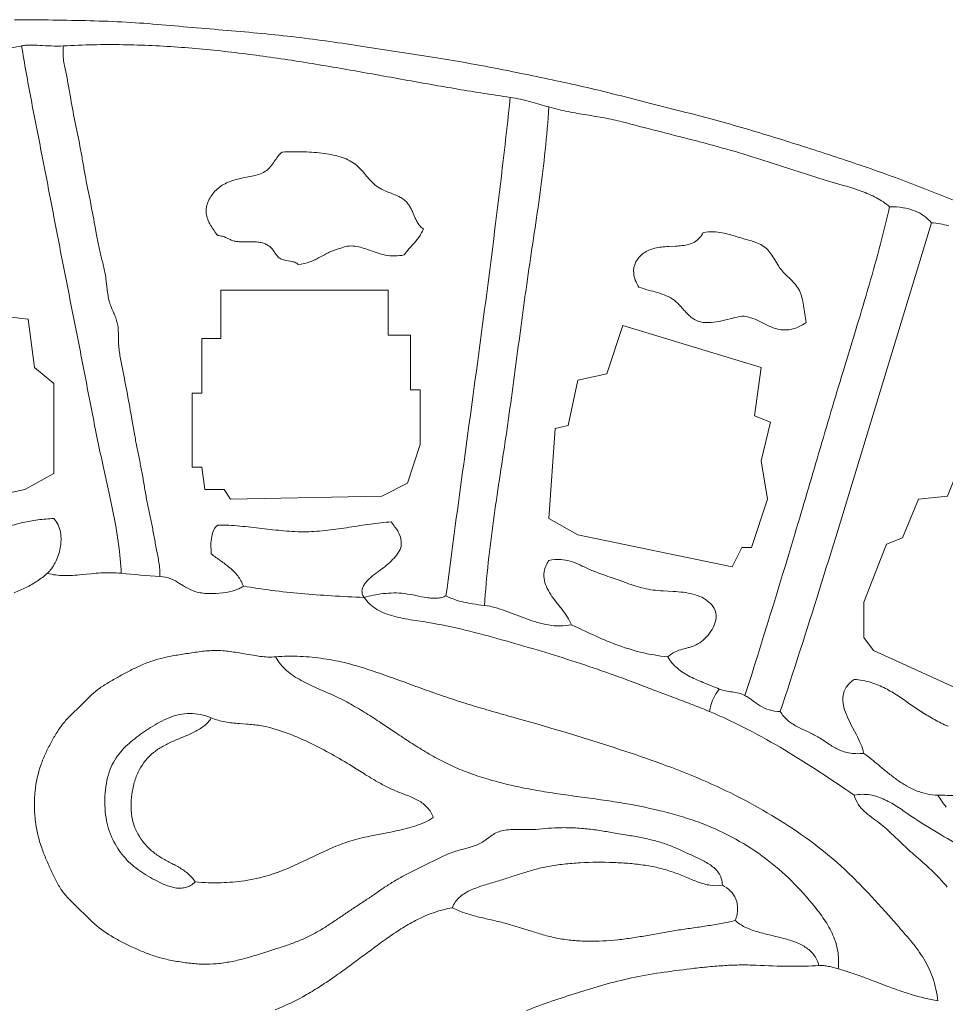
# Model space of a CAD drawing. Header units: millimetres. Extents: x 3808 to 296674, y 522 to 278159.
# Tile 4 of 13: x 45807 to 112461, y 207282 to 278159. Entities that reach past the tile are written whole.
import ezdxf

# ---------------------------------------------------------------- set-up
doc = ezdxf.new("R2010")
doc.units = ezdxf.units.MM
doc.layers.add('03_SMOOTH_PATHS_WATER_BRIDGES', color=7, linetype='CONTINUOUS', lineweight=18)

msp = doc.modelspace()

# ---------------------------------------------------------------- linework, layer by layer
at = {"layer": '03_SMOOTH_PATHS_WATER_BRIDGES'}
for points in [[(45428, 278158, -0.003461), (48193, 278131, -0.002686), (50877, 278081, -0.00766), (53478, 277980, -0.007093), (56027, 277795, -0.000611), (58550, 277572, 0.00065), (61068, 277360, -0.003476), (63567, 277135, -0.010856), (68446, 276546, -0.003467), (70819, 276188), (73177, 275816), (75544, 275452, -0.004562), (77893, 275068, -0.005438), (80194, 274639, -0.002243), (82465, 274178, -0.00202), (84724, 273706, -0.004964), (86956, 273206, -0.00443), (89147, 272666), (91322, 272109), (93502, 271558, -0.003546), (95670, 270994, -0.008789), (99906, 269767, -0.004549), (104050, 268448, -0.002515), (106101, 267768, -0.005059), (108126, 267062, -0.004929), (110116, 266319, -0.001929), (112082, 265554, -0.002241), (114039, 264780, -0.006002)], [(112711, 263327, 0.041663), (111458, 263542, 0.066926), (110919, 264044, 0.062194), (110239, 264406, 0.051661), (109416, 264625, 0.04035), (108449, 264699, 0.031255), (107999, 265041, 0.025321), (107501, 265337, 0.034105), (106397, 265819, 0.015831), (105199, 266208), (103969, 266563, -0.008448), (101561, 267324), (100371, 267718, 0.003167), (99173, 268106, 0.007718), (96727, 268834, 0.004921), (94229, 269509, 0.001535), (91705, 270155, -0.002579), (89187, 270805, 0.019073), (87923, 271083, 0.004815), (86630, 271303, -0.008773), (85297, 271542, -0.020294), (83912, 271875, -0.002707), (83280, 272062, 0.005896), (82615, 272254, 0.032091), (81134, 272569, -0.006725), (77350, 273161, -0.002679), (73506, 273835, 0.001143), (69598, 274533, 0.00479), (65622, 275194, 0.008297), (61574, 275759, 0.011668), (57450, 276167, 0.014859), (53246, 276358, 0.017774), (48958, 276273, -0.021735), (48074, 276266, -0.005777), (47254, 276305, 0.015039), (46534, 276328, 0.020049), (46222, 276314, 0.033372), (45949, 276273, -0.040464), (44426, 276062, -0.012741)], [(44426, 276062, 0.040464), (45949, 276273, 0.007742), (46626, 272435, 0.001383), (47364, 268658, -0.000986), (48096, 264878, 0.00082), (48826, 261097, 0.000778), (49571, 257326, -0.001126), (50314, 253552, 0.000479), (51044, 249771, 0.00567), (51815, 246030), (52226, 244184, -0.007394), (52615, 242315, -0.014208), (52931, 240373, -0.01934), (53125, 238310, 0.022914), (52382, 238349, 0.016048), (51658, 238330, 0.008596), (50955, 238277), (50274, 238212, -0.008294), (49617, 238160, -0.018365), (48985, 238144, -0.029707), (48379, 238186, -0.041302), (47801, 238310, 0.051946), (48096, 238641, 0.039215), (48362, 239072, 0.070849), (48726, 240129, 0.041918), (48788, 240699, 0.051745), (48744, 241260, 0.064839), (48576, 241785, 0.07649), (48264, 242245, 0.028216), (47103, 242154, 0.023093), (46042, 241959, 0.014614), (45048, 241696, 0.004033)], [(112711, 263327, 0.041663), (111458, 263542, 0.000965), (108773, 254711, -0.000529), (106094, 245873, -0.002034), (103377, 237074, -0.003578), (100579, 228356, 0.093687), (101090, 227737, 0.031834), (101415, 227496, 0.021231), (101770, 227287, 0.011487), (102145, 227098), (102528, 226918, -0.006373), (102909, 226736, -0.01568), (103276, 226540, -0.014762), (103623, 226323), (103959, 226096, 0.010222), (104300, 225874, 0.022036), (104661, 225671, 0.070055), (105501, 225382, 0.038307), (106010, 225326, 0.035073), (106597, 225347, 0.045072), (106371, 226019, 0.018135), (106037, 226719), (105667, 227431, -0.021043), (105337, 228141, -0.047327), (105121, 228834, -0.037143), (105079, 229171, -0.047033), (105094, 229497, -0.113311), (105330, 230114, -0.052551), (105569, 230401, -0.044165), (105903, 230671, -0.052647), (107118, 230441, -0.045035), (108147, 230022, -0.027585), (109058, 229484, -0.005723), (109917, 228894, 0.009383), (110784, 228316, 0.016525), (111689, 227777, 0.022749), (112656, 227300, 0.027349)], [(45401, 236905, 0.024905), (46268, 237285, 0.030443), (47071, 237749, 0.035309), (47801, 238310, 0.051946), (48096, 238641, 0.039215), (48362, 239072, 0.070849), (48726, 240129, 0.041918), (48788, 240699, 0.051745), (48744, 241260, 0.064839), (48576, 241785, 0.07649), (48264, 242245, 0.028216), (47103, 242154, 0.023093), (46042, 241959, 0.014614), (45048, 241696, 0.004033)], [(112601, 215726, 0.006062), (112155, 216230, 0.011865), (111691, 216717, 0.011676), (111203, 217180, 0.005539), (110699, 217627), (110189, 218069, -0.006651), (109687, 218518, -0.005935), (109200, 218981), (108716, 219447, 0.009287), (108223, 219903, 0.016762), (107704, 220334, 0.00431), (107158, 220739, -0.027839), (106634, 221167, -0.060304), (106195, 221680, -0.081355), (105903, 222338, 0.005212), (103430, 223994, 0.010143), (100883, 225589, 0.015063), (98242, 227063, 0.019941), (95486, 228356, 0.006609), (94292, 228838, 0.00335), (93102, 229290), (91917, 229732, -0.003503), (90733, 230183, 0.014246), (85883, 231914, 0.00585), (83381, 232695, 0.004102), (80830, 233437, 0.008004), (78225, 234136, 0.016959), (75528, 234717, 0.006112), (74830, 234830), (74124, 234938, -0.009375), (73426, 235060, -0.01798), (72751, 235216, -0.028028), (72116, 235426, -0.039536), (71536, 235709, -0.050936), (71026, 236085, -0.0584), (70602, 236574, -0.005189), (68265, 236689, -0.007347), (66070, 236852, -0.009356), (63970, 237078, -0.010894), (61921, 237384, -0.055239), (61662, 237228, -0.033143), (61315, 237093, -0.042782), (60446, 236902, -0.038746), (59483, 236844, -0.024447), (59020, 236876, -0.032604), (58598, 236952, -0.064042), (57909, 237230, -0.014176), (57612, 237405), (57325, 237585, 0.016558), (57028, 237757, 0.029512), (56703, 237906, 0.077199), (55903, 238079, -0.008447), (53125, 238310, 0.022914), (52382, 238349, 0.016048), (51658, 238330, 0.008596), (50955, 238277), (50274, 238212, -0.008294), (49617, 238160, -0.018365), (48985, 238144, -0.029707), (48379, 238186, -0.041302), (47801, 238310, -0.035309), (47071, 237749, -0.030443), (46268, 237285, -0.024905), (45401, 236905, -0.019428)], [(64211, 206886, 0.034142), (66472, 207985, 0.013271), (67495, 208608, 0.009507), (68482, 209272, 0.005532), (69458, 209972, 0.001864), (70430, 210691, -0.001722), (71405, 211413, -0.005335), (72387, 212119, -0.013184), (73389, 212788, -0.024323), (74454, 213388, -0.070078), (76968, 214236, -0.11905), (77457, 214971, -0.044599), (77808, 215244, -0.032515), (78210, 215467, -0.021892), (78652, 215653, -0.01302), (79119, 215813, -0.003431), (80079, 216099, 0.006862), (81008, 216395, -0.002695), (81923, 216696, -0.011871), (82865, 216975, -0.018919), (83877, 217207, -0.018348), (84987, 217372, -0.014301), (86168, 217470, -0.022742), (88582, 217489, -0.012511), (89740, 217419, -0.016413), (90843, 217288, -0.020812), (91889, 217085, -0.025569), (92872, 216796, -0.014726), (93794, 216432), (94238, 216248, 0.01081), (94675, 216081, 0.019281), (95107, 215945, 0.028407), (95539, 215853, 0.08209), (96412, 215856, 0.065498), (96322, 216348, 0.068529), (96132, 216740, 0.0566), (95863, 217053, 0.036937), (95540, 217312, 0.037345), (94804, 217736, 0.008125), (94010, 218102, 0.002794), (93208, 218466, 0.018615), (92378, 218799, 0.021645), (91488, 219069, 0.014307), (90540, 219283, 0.007199), (89552, 219463), (88555, 219628, 0.003225), (87568, 219792, 0.014802), (86531, 219925, 0.016868), (85409, 219992, 0.018769), (84337, 219983, 0.010907), (83425, 219910, -0.021114), (82506, 219857, -0.006741), (81981, 219862, 0.007773), (81432, 219866, 0.023482), (80897, 219837, 0.04671), (80414, 219744, 0.055066), (80006, 219566, 0.02886), (79651, 219333), (79312, 219082, -0.033462), (78952, 218855, -0.036814), (78544, 218680, -0.018308), (78101, 218545), (77644, 218426, 0.012194), (77193, 218299, 0.031388), (76356, 217973, 0.008861), (75571, 217591, 0.001666), (74020, 216820, 0.00805), (73257, 216419, 0.014399), (72523, 215990, 0.011361), (71825, 215526, -0.001938), (71138, 215050, -0.00501), (70439, 214587, 0.002068), (69736, 214127, 0.002969), (69042, 213659, -0.002377), (68349, 213190, -0.009232), (67641, 212734, -0.017313), (66901, 212311, -0.018946), (66114, 211938, -0.014752), (65280, 211610, -0.008849), (64408, 211314), (63524, 211035, -0.003265), (62646, 210762, -0.012517), (61733, 210509, -0.018738), (60749, 210304, -0.026263), (59737, 210184, -0.028561), (58743, 210182, -0.019949), (57751, 210277, -0.016187), (56747, 210443, -0.0212), (55787, 210675, -0.022623), (54922, 210970, -0.013177), (54117, 211313, -0.010123), (53328, 211688, -0.016444), (52569, 212098, -0.045625), (51213, 213063, -0.016158), (50612, 213625), (50027, 214204, -0.005283), (49438, 214778, -0.035628), (48898, 215400, -0.037109), (48455, 216119, -0.014008), (48076, 216903, -0.007885), (47719, 217709, -0.016126), (47395, 218547, -0.052977), (46947, 220430, -0.02707), (46870, 221524, -0.028851), (46913, 222625, -0.0609), (47345, 224538, -0.022825), (47681, 225362, -0.015991), (48069, 226132, -0.017787), (48496, 226867, -0.030507), (48984, 227545, -0.025343), (49543, 228149), (50131, 228721, -0.000921), (50713, 229302, -0.026168), (51326, 229852, -0.028603), (52013, 230328, -0.010171), (52747, 230757, -0.005847), (53493, 231171, -0.014289), (54267, 231560, -0.045649), (55976, 232180, -0.019041), (56927, 232382, -0.005583), (57931, 232545, -0.01051), (58970, 232692, -0.03235), (60029, 232750, -0.030514), (61092, 232658, -0.006424), (62125, 232491), (62624, 232403, 0.011436), (63128, 232324, 0.053841), (64236, 232292, -0.030798), (66002, 232328, -0.027392), (67714, 232162, -0.023397), (69366, 231831, -0.019191), (70957, 231368, -0.00543), (72484, 230841, -0.00186), (73967, 230305, 0.001969), (75439, 229773, 0.005703), (76932, 229260, 0.006073), (78467, 228776, 0.00356), (80037, 228313, 0.001223), (81623, 227863), (83208, 227413, -0.010443), (89390, 225506, -0.008591), (92392, 224455, -0.014309), (95286, 223293, -0.018057), (98020, 221977, -0.019046), (100588, 220497, -0.021272), (102989, 218846, -0.024985), (105199, 217003, -0.011641), (106227, 216005, -0.008078), (107214, 214968, -0.0045), (108175, 213906), (109126, 212832, -0.002557), (109599, 212293, -0.008487), (110062, 211742, -0.014281), (110501, 211168, -0.019705), (110905, 210558, -0.052388), (111557, 209184, -0.058994), (111921, 207523, -0.030463), (109996, 207994, -0.009857), (109088, 208292, -0.005757), (108205, 208614), (107338, 208943, 0.00312), (106478, 209267, 0.007717), (105617, 209570, 0.012263), (104745, 209838), (104404, 209932, 0.015079), (104057, 210012, 0.026526), (103708, 210064, 0.03843), (103356, 210069, -0.010787), (102353, 210028, -0.007431), (101243, 210023, -0.009543), (98843, 210095, 0.015914), (97628, 210112, 0.012238), (96435, 210063, 0.008424), (95267, 209965, 0.004459), (94127, 209840, 0.008237), (91937, 209553, 0.015629), (89858, 209178, 0.01568), (87875, 208681, 0.007452), (85964, 208105, 0.006413), (84102, 207498, 0.013221), (82292, 206829, -0.088012)], [(113250, 222307, -0.001083), (111921, 222338, -0.048354), (111116, 222431, -0.04278), (110371, 222660, -0.033968), (109676, 222998, -0.024216), (109021, 223417, -0.014762), (108396, 223889, -0.005783), (107790, 224387, 0.003136), (107194, 224882, 0.012656), (106597, 225347, 0.045072), (106371, 226019, 0.018135), (106037, 226719), (105667, 227431, -0.021043), (105337, 228141, -0.047327), (105121, 228834, -0.037143), (105079, 229171, -0.047033), (105094, 229497, -0.113311), (105330, 230114, -0.052551), (105569, 230401, -0.044165), (105903, 230671, -0.052647), (107118, 230441, -0.045035), (108147, 230022, -0.027585), (109058, 229484, -0.005723), (109917, 228894, 0.009383), (110784, 228316, 0.016525), (111689, 227777, 0.022749), (112656, 227300, 0.027349)], [(112532, 221482, -0.043176), (111921, 222338, -0.048354), (111116, 222431, -0.04278), (110371, 222660, -0.033968), (109676, 222998, -0.024216), (109021, 223417, -0.014762), (108396, 223889, -0.005783), (107790, 224387, 0.003136), (107194, 224882, 0.012656), (106597, 225347, -0.035073), (106010, 225326, -0.038307), (105501, 225382, -0.070055), (104661, 225671, -0.022036), (104300, 225874, -0.010222), (103959, 226096), (103623, 226323, 0.014762), (103276, 226540, 0.01568), (102909, 226736, 0.006373), (102528, 226918), (102145, 227098, -0.011487), (101770, 227287, -0.021231), (101415, 227496, -0.031834), (101090, 227737, -0.093687), (100579, 228356, -0.07784), (99768, 228479, -0.060521), (99130, 228777, -0.015279), (98849, 228962), (98579, 229155, 0.008585), (98311, 229343, 0.020874), (98032, 229514, 0.065871), (97590, 229681, 0.02521), (97117, 229767, -0.013018), (96638, 229842, -0.052564), (96181, 229977, 0.054332), (95743, 229257, 0.075941), (95486, 228356, -0.019941), (98242, 227063, -0.015063), (100883, 225589, -0.010143), (103430, 223994, -0.005212), (105903, 222338, -0.091009), (107060, 222352, -0.038055), (107595, 222218, -0.029995), (108106, 222012, -0.021496), (108600, 221751, -0.013384), (109081, 221453, -0.005772), (109554, 221134), (110023, 220811, 0.015947), (111914, 219623, 0.003834), (113822, 218529, -0.01292)], [(112601, 215726, 0.006062), (112155, 216230, 0.011865), (111691, 216717, 0.011676), (111203, 217180, 0.005539), (110699, 217627), (110189, 218069, -0.006651), (109687, 218518, -0.005935), (109200, 218981), (108716, 219447, 0.009287), (108223, 219903, 0.016762), (107704, 220334, 0.00431), (107158, 220739, -0.027839), (106634, 221167, -0.060304), (106195, 221680, -0.081355), (105903, 222338, -0.091009), (107060, 222352, -0.038055), (107595, 222218, -0.029995), (108106, 222012, -0.021496), (108600, 221751, -0.013384), (109081, 221453, -0.005772), (109554, 221134), (110023, 220811, 0.015947), (111914, 219623, 0.003834), (113822, 218529, -0.01292)], [(113250, 222307, -0.001083), (111921, 222338, 0.043176), (112532, 221482, 0.04014)], [(64211, 206886, 0.034142), (66472, 207985, 0.013271), (67495, 208608, 0.009507), (68482, 209272, 0.005532), (69458, 209972, 0.001864), (70430, 210691, -0.001722), (71405, 211413, -0.005335), (72387, 212119, -0.013184), (73389, 212788, -0.024323), (74454, 213388, -0.070078), (76968, 214236, 0.039337), (77840, 213864, 0.021423), (78782, 213590, 0.005687), (79760, 213362, -0.009062), (80742, 213126, -0.011337), (81702, 212844), (82653, 212540, 0.010268), (83614, 212254, 0.020447), (84606, 212024, 0.02284), (85643, 211882, 0.019119), (86713, 211825, 0.030216), (88889, 211929, 0.010809), (89964, 212068, 0.005891), (91027, 212242), (92086, 212430, -0.004189), (93145, 212611, -0.003905), (94207, 212770, 0.001707), (95265, 212925, 0.007449), (96312, 213097, 0.013466), (97338, 213310, 0.040308), (97663, 213056, 0.031792), (98031, 212845, 0.040125), (98865, 212523, 0.015641), (99780, 212280, -0.004485), (100712, 212054, -0.025912), (101598, 211783, -0.022998), (102004, 211611, -0.031026), (102376, 211404, -0.087142), (102983, 210853, -0.10177), (103356, 210069, -0.010787), (102353, 210028, -0.007431), (101243, 210023, -0.009543), (98843, 210095, 0.015914), (97628, 210112, 0.012238), (96435, 210063, 0.008424), (95267, 209965, 0.004459), (94127, 209840, 0.008237), (91937, 209553, 0.015629), (89858, 209178, 0.01568), (87875, 208681, 0.007452), (85964, 208105, 0.006413), (84102, 207498, 0.013221), (82292, 206829, 0.093457)]]:
    msp.add_lwpolyline(points, format="xyb", dxfattribs=at)
for points in [[(45949, 276273, -0.033372), (46222, 276314, -0.020049), (46534, 276328, -0.015039), (47254, 276305, 0.005777), (48074, 276266, 0.021735), (48958, 276273, 0.064093), (48971, 275199, 0.01736), (49053, 274737), (49149, 274291, -0.009455), (49321, 273379), (49479, 272453, 0.006944), (49831, 270630, -0.004382), (50192, 268821, -0.002965), (50357, 267900, 0.001951), (50519, 266976, 0.004509), (50873, 265158, -0.005161), (51224, 263339), (51387, 262416, 0.012295), (51571, 261513, 0.004952), (51790, 260647, -0.022652), (51982, 259754, -0.010661), (52046, 259277), (52102, 258790, 0.012053), (52169, 258312, 0.025592), (52267, 257861, 0.026314), (52407, 257448, 0.008773), (52569, 257065, -0.01145), (52722, 256697, -0.033559), (52838, 256327, -0.035636), (52897, 255944, -0.017281), (52916, 255543), (52921, 255123, 0.014174), (52939, 254681, 0.026658), (53067, 253742, 0.004976), (53258, 252789, -0.004971), (53600, 250986, -0.001696), (53936, 249136), (54097, 248213, 0.004407), (54265, 247301, 0.002686), (54448, 246397, -0.005312), (54627, 245488, -0.004198), (54786, 244562, 0.00555), (54947, 243639, 0.005956), (55132, 242736, -0.003741), (55320, 241837, -0.004281), (55490, 240923, 0.003961), (55660, 240009), (55750, 239556, -0.010454), (55831, 239094, -0.042494), (55903, 238079, -0.008447), (53125, 238310, 0.01934), (52931, 240373, 0.014208), (52615, 242315, 0.007394), (52226, 244184), (51815, 246030, -0.00567), (51044, 249771, -0.000479), (50314, 253552, 0.001126), (49571, 257326, -0.000778), (48826, 261097, -0.00082), (48096, 264878, 0.000986), (47364, 268658, -0.001383), (46626, 272435, -0.007742)], [(48958, 276273, 0.064093), (48971, 275199, 0.01736), (49053, 274737), (49149, 274291, -0.009455), (49321, 273379), (49479, 272453, 0.006944), (49831, 270630, -0.004382), (50192, 268821, -0.002965), (50357, 267900, 0.001951), (50519, 266976, 0.004509), (50873, 265158, -0.005161), (51224, 263339), (51387, 262416, 0.012295), (51571, 261513, 0.004952), (51790, 260647, -0.022652), (51982, 259754, -0.010661), (52046, 259277), (52102, 258790, 0.012053), (52169, 258312, 0.025592), (52267, 257861, 0.026314), (52407, 257448, 0.008773), (52569, 257065, -0.01145), (52722, 256697, -0.033559), (52838, 256327, -0.035636), (52897, 255944, -0.017281), (52916, 255543), (52921, 255123, 0.014174), (52939, 254681, 0.026658), (53067, 253742, 0.004976), (53258, 252789, -0.004971), (53600, 250986, -0.001696), (53936, 249136), (54097, 248213, 0.004407), (54265, 247301, 0.002686), (54448, 246397, -0.005312), (54627, 245488, -0.004198), (54786, 244562, 0.00555), (54947, 243639, 0.005956), (55132, 242736, -0.003741), (55320, 241837, -0.004281), (55490, 240923, 0.003961), (55660, 240009), (55750, 239556, -0.010454), (55831, 239094, -0.042494), (55903, 238079, -0.077199), (56703, 237906, -0.029512), (57028, 237757, -0.016558), (57325, 237585), (57612, 237405, 0.014176), (57909, 237230, 0.064042), (58598, 236952, 0.032604), (59020, 236876, 0.024447), (59483, 236844, 0.038746), (60446, 236902, 0.042782), (61315, 237093, 0.033143), (61662, 237228, 0.055239), (61921, 237384, 0.077108), (61505, 238125, 0.051867), (60932, 238709, 0.020261), (60275, 239210, -0.010364), (59606, 239699, -0.025616), (59579, 240363, -0.042875), (59633, 240946, -0.070739), (59789, 241426, -0.103945), (60069, 241782, -0.022977), (61657, 241706, -0.007217), (63249, 241533, 0.008212), (64839, 241364, 0.024097), (66422, 241297, 0.02508), (67991, 241402, 0.010716), (69542, 241618, -0.003736), (71070, 241853, -0.019166), (72569, 242014, 0.019065), (72832, 241640, -0.035426), (73083, 241254, -0.07669), (73251, 240786, -0.041167), (73281, 240498, -0.036899), (73264, 240162, -0.092819), (72557, 239183, -0.025437), (72118, 238804, -0.006589), (71634, 238438, 0.015931), (71120, 238036, 0.021019), (70883, 237818, 0.033867), (70682, 237588, 0.052793), (70536, 237348, 0.077382), (70462, 237099, 0.095037), (70478, 236841, 0.087531), (70602, 236574, -0.014061), (71264, 236728, -0.020602), (71980, 236843, -0.027041), (72740, 236892, -0.033319), (73531, 236847, -0.019128), (74340, 236705, 0.013032), (75131, 236555, 0.020934), (75508, 236513, 0.033521), (75866, 236512, 0.048557), (76200, 236566, 0.062782), (76505, 236690, -0.001361), (77704, 245618, 0.000554), (78916, 254533, 0.002449), (80080, 263496, 0.004259), (81134, 272569, -0.006725), (77350, 273161, -0.002679), (73506, 273835, 0.001143), (69598, 274533, 0.00479), (65622, 275194, 0.008297), (61574, 275759, 0.011668), (57450, 276167, 0.014859), (53246, 276358, 0.017774)], [(81134, 272569, -0.004259), (80080, 263496, -0.002449), (78916, 254533, -0.000554), (77704, 245618, 0.001361), (76505, 236690, 0.033541), (77082, 236435, 0.029226), (77705, 236250, 0.019214), (78423, 236111, 0.009367), (79282, 235995, -0.011245), (79549, 239103, -0.007589), (79922, 242108, -0.003357), (80354, 245055, 0.001133), (80797, 247989, 0.00255), (81215, 250945, 0.000944), (81615, 253918, -0.000637), (82013, 256892, -0.002235), (82426, 259853, -0.000923), (82862, 262795, 0.003333), (83285, 265751, 0.007344), (83650, 268763, 0.010824), (83912, 271875, -0.002707), (83280, 272062, 0.005896), (82615, 272254, 0.032091)], [(83912, 271875, -0.010824), (83650, 268763, -0.007344), (83285, 265751, -0.003333), (82862, 262795, 0.000923), (82426, 259853, 0.002235), (82013, 256892, 0.000637), (81615, 253918, -0.000944), (81215, 250945, -0.00255), (80797, 247989, -0.001133), (80354, 245055, 0.003357), (79922, 242108, 0.007589), (79549, 239103, 0.011245), (79282, 235995, -0.035511), (80020, 235849, -0.020004), (80769, 235612, -0.006845), (81531, 235326, 0.004983), (82306, 235032, 0.016734), (83093, 234772, 0.029243), (83894, 234587, 0.042172), (84707, 234518, 0.052978), (85532, 234606, 0.04769), (85244, 235156, 0.021337), (84860, 235696), (84439, 236235, -0.019169), (84043, 236783, -0.043104), (83732, 237349, -0.072113), (83566, 237940, -0.092841), (83606, 238566, -0.044829), (83722, 238895, -0.039689), (83912, 239236, -0.057019), (84768, 239295, -0.057302), (85458, 239179, -0.036526), (86045, 238958, -0.002363), (86592, 238700, 0.021334), (87725, 238244, 0.0009), (88906, 237828), (89504, 237612, 0.00947), (90115, 237405, 0.017917), (90751, 237229, 0.025062), (91422, 237103, 0.018139), (92135, 237039), (92868, 237000, -0.01579), (93595, 236940, -0.034811), (94290, 236812, -0.049083), (94921, 236579, -0.062842), (95443, 236241, -0.0879), (95806, 235809, -0.114894), (95959, 235295, -0.053016), (95944, 235011, -0.042048), (95871, 234717, -0.063809), (95583, 234134, -0.054654), (95153, 233614, -0.062978), (94640, 233223, -0.056231), (94097, 232998, -0.009829), (93821, 232921), (93545, 232848, 0.045367), (93000, 232654, 0.08047), (92477, 232292, 0.049362), (92787, 231846, 0.041672), (93170, 231467, 0.032324), (93612, 231144, 0.02328), (94096, 230866, 0.015208), (94610, 230621, 0.007972), (95139, 230399), (95667, 230188, -0.006073), (96181, 229977, 0.052564), (96638, 229842, 0.013018), (97117, 229767, -0.02521), (97590, 229681, -0.065871), (98032, 229514, 0.004623), (101623, 241129, 0.000969), (103356, 246992, -0.002085), (105099, 252844), (105988, 255756, 0.002972), (106864, 258683, 0.006041), (107695, 261655, 0.008871), (108449, 264699, 0.031255), (107999, 265041, 0.025321), (107501, 265337, 0.034105), (106397, 265819, 0.015831), (105199, 266208), (103969, 266563, -0.008448), (101561, 267324), (100371, 267718, 0.003167), (99173, 268106, 0.007718), (96727, 268834, 0.004921), (94229, 269509, 0.001535), (91705, 270155, -0.002579), (89187, 270805, 0.019073), (87923, 271083, 0.004815), (86630, 271303, -0.008773), (85297, 271542, -0.020294)], [(64699, 268634, 0.05316), (64396, 268308, 0.014096), (64138, 267943, -0.024694), (63874, 267586, -0.064423), (63554, 267283, -0.062732), (63139, 267069, -0.032247), (62654, 266924, -0.010545), (62135, 266815, 0.008212), (61619, 266709, 0.02242), (61137, 266577, 0.030996), (60697, 266404, 0.08471), (59946, 265891, 0.092796), (59406, 265124, 0.057521), (59264, 264683, 0.071688), (59240, 264233, 0.066164), (59346, 263793, 0.041453), (59549, 263372, 0.022253), (59805, 262977, 0.005872), (60069, 262616, -0.067635), (60414, 262566, -0.042372), (60697, 262455), (60962, 262326, 0.048088), (61252, 262222, 0.044147), (61596, 262174, 0.018165), (61982, 262167), (62381, 262174, -0.017411), (62768, 262168, -0.032156), (63120, 262126, -0.041216), (63431, 262042, -0.051493), (63697, 261913, -0.060305), (63916, 261738, -0.04063), (64091, 261520), (64251, 261288, 0.046266), (64430, 261075, 0.087219), (64663, 260915, 0.057984), (64970, 260828), (65308, 260772, -0.049086), (65623, 260693, -0.054284), (65753, 260626, -0.077788), (65856, 260532, 0.067486), (66707, 260723, 0.023189), (67073, 260879, 0.012217), (67417, 261055), (67755, 261238, -0.012193), (68099, 261414, -0.055165), (68866, 261690, -0.145074), (69951, 261853, -0.040979), (70469, 261739, -0.014113), (70994, 261561, 0.009586), (71543, 261370, 0.030167), (72131, 261217, 0.101904), (73495, 261227, -0.027096), (73855, 261677), (74237, 262105, 0.028229), (74595, 262558, 0.052345), (74884, 263079, -0.05758), (74673, 263261, -0.042652), (74502, 263484, -0.026894), (74359, 263735, -0.012831), (74233, 264003), (74113, 264277, 0.012631), (73988, 264545, 0.026677), (73845, 264797, 0.042434), (73675, 265019, 0.045032), (73468, 265206, 0.033078), (73230, 265361, 0.032802), (72693, 265610, -0.004638), (72132, 265834, -0.04357), (71612, 266100, -0.053132), (71181, 266457, -0.022373), (70809, 266874, 0.00853), (70449, 267302, 0.039701), (70050, 267692, 0.049747), (69576, 268003, 0.038626), (69026, 268239, 0.028504), (68411, 268410, 0.020317), (67742, 268527, 0.026383), (66281, 268641, 0.015328)], [(108449, 264699, -0.008871), (107695, 261655, -0.006041), (106864, 258683, -0.002972), (105988, 255756), (105099, 252844, 0.002085), (103356, 246992, -0.000969), (101623, 241129, -0.004623), (98032, 229514, -0.020874), (98311, 229343, -0.008585), (98579, 229155), (98849, 228962, 0.015279), (99130, 228777, 0.060521), (99768, 228479, 0.07784), (100579, 228356, 0.003578), (103377, 237074, 0.002034), (106094, 245873, 0.000529), (108773, 254711, -0.000965), (111458, 263542, 0.066926), (110919, 264044, 0.062194), (110239, 264406, 0.051661), (109416, 264625, 0.04035)], [(95023, 262847, -0.079147), (94747, 262429, -0.078806), (94392, 262152, -0.059928), (93976, 261985, -0.036885), (93514, 261896, -0.017354), (93025, 261856), (92523, 261833, 0.015148), (92026, 261796, 0.033354), (91550, 261714, 0.09436), (90727, 261342, 0.056198), (90411, 261058, 0.064169), (90178, 260717, 0.14363), (90026, 259891, 0.064822), (90137, 259417, 0.054574), (90394, 258912, 0.019698), (91065, 258698, -0.003186), (91733, 258510, -0.02838), (92361, 258291, -0.058035), (92915, 257982, -0.03007), (93155, 257780, -0.017432), (93377, 257554), (93590, 257317, 0.006634), (93803, 257081, 0.018985), (94026, 256859, 0.031959), (94266, 256662, 0.098211), (94840, 256399, 0.044755), (95187, 256353, 0.030154), (95567, 256358, 0.033494), (96372, 256479, 0.011857), (97152, 256667, -0.010356), (97801, 256829, -0.068263), (98452, 256709, -0.03488), (99058, 256461, -0.001309), (99636, 256174, 0.035657), (100202, 255938, 0.125841), (101332, 255862, 0.060769), (101889, 256041, 0.053502), (102431, 256366, -0.009547), (102342, 256972, 0.00668), (102256, 257581, 0.024904), (102139, 258159, 0.050286), (101953, 258669, 0.056701), (101679, 259087, 0.029106), (101343, 259445), (100988, 259783, -0.031029), (100655, 260143, -0.030047), (100371, 260555), (100109, 260989, 0.027453), (99829, 261404, 0.058348), (99488, 261759, 0.058741), (99058, 262023, 0.032779), (98559, 262217, 0.012307), (98022, 262372, -0.005341), (97477, 262522), (96945, 262684, 0.02434), (96390, 262824, 0.041262), (95765, 262895, 0.044683)], [(61921, 237384, 0.077108), (61505, 238125, 0.051867), (60932, 238709, 0.020261), (60275, 239210, -0.010364), (59606, 239699, -0.025616), (59579, 240363, -0.042875), (59633, 240946, -0.070739), (59789, 241426, -0.103945), (60069, 241782, -0.022977), (61657, 241706, -0.007217), (63249, 241533, 0.008212), (64839, 241364, 0.024097), (66422, 241297, 0.02508), (67991, 241402, 0.010716), (69542, 241618, -0.003736), (71070, 241853, -0.019166), (72569, 242014, 0.019065), (72832, 241640, -0.035426), (73083, 241254, -0.07669), (73251, 240786, -0.041167), (73281, 240498, -0.036899), (73264, 240162, -0.092819), (72557, 239183, -0.025437), (72118, 238804, -0.006589), (71634, 238438, 0.015931), (71120, 238036, 0.021019), (70883, 237818, 0.033867), (70682, 237588, 0.052793), (70536, 237348, 0.077382), (70462, 237099, 0.095037), (70478, 236841, 0.087531), (70602, 236574, -0.005189), (68265, 236689, -0.007347), (66070, 236852, -0.009356), (63970, 237078, -0.010894)], [(85532, 234606, 0.04769), (85244, 235156, 0.021337), (84860, 235696), (84439, 236235, -0.019169), (84043, 236783, -0.043104), (83732, 237349, -0.072113), (83566, 237940, -0.092841), (83606, 238566, -0.044829), (83722, 238895, -0.039689), (83912, 239236, -0.057019), (84768, 239295, -0.057302), (85458, 239179, -0.036526), (86045, 238958, -0.002363), (86592, 238700, 0.021334), (87725, 238244, 0.0009), (88906, 237828), (89504, 237612, 0.00947), (90115, 237405, 0.017917), (90751, 237229, 0.025062), (91422, 237103, 0.018139), (92135, 237039), (92868, 237000, -0.01579), (93595, 236940, -0.034811), (94290, 236812, -0.049083), (94921, 236579, -0.062842), (95443, 236241, -0.0879), (95806, 235809, -0.114894), (95959, 235295, -0.053016), (95944, 235011, -0.042048), (95871, 234717, -0.063809), (95583, 234134, -0.054654), (95153, 233614, -0.062978), (94640, 233223, -0.056231), (94097, 232998, -0.009829), (93821, 232921), (93545, 232848, 0.045367), (93000, 232654, 0.08047), (92477, 232292, -0.03579), (90503, 232633, -0.028999), (88739, 233184, -0.017439), (87108, 233867, -0.003333)], [(76505, 236690, -0.062782), (76200, 236566, -0.048557), (75866, 236512, -0.033521), (75508, 236513, -0.020934), (75131, 236555, -0.013032), (74340, 236705, 0.019128), (73531, 236847, 0.033319), (72740, 236892, 0.027041), (71980, 236843, 0.020602), (71264, 236728, 0.014061), (70602, 236574, 0.0584), (71026, 236085, 0.050936), (71536, 235709, 0.039536), (72116, 235426, 0.028028), (72751, 235216, 0.01798), (73426, 235060, 0.009375), (74124, 234938), (74830, 234830, -0.006112), (75528, 234717, -0.016959), (78225, 234136, -0.008004), (80830, 233437, -0.004102), (83381, 232695, -0.00585), (85883, 231914, -0.014246), (90733, 230183, 0.003503), (91917, 229732), (93102, 229290, -0.00335), (94292, 228838, -0.006609), (95486, 228356, -0.075941), (95743, 229257, -0.054332), (96181, 229977, 0.006073), (95667, 230188), (95139, 230399, -0.007972), (94610, 230621, -0.015208), (94096, 230866, -0.02328), (93612, 231144, -0.032324), (93170, 231467, -0.041672), (92787, 231846, -0.049362), (92477, 232292, -0.03579), (90503, 232633, -0.028999), (88739, 233184, -0.017439), (87108, 233867, -0.003333), (85532, 234606, -0.052978), (84707, 234518, -0.042172), (83894, 234587, -0.029243), (83093, 234772, -0.016734), (82306, 235032, -0.004983), (81531, 235326, 0.006845), (80769, 235612, 0.020004), (80020, 235849, 0.035511), (79282, 235995, -0.009367), (78423, 236111, -0.019214), (77705, 236250, -0.029226), (77082, 236435, -0.033541)], [(96412, 215856, 0.065498), (96322, 216348, 0.068529), (96132, 216740, 0.0566), (95863, 217053, 0.036937), (95540, 217312, 0.037345), (94804, 217736, 0.008125), (94010, 218102, 0.002794), (93208, 218466, 0.018615), (92378, 218799, 0.021645), (91488, 219069, 0.014307), (90540, 219283, 0.007199), (89552, 219463), (88555, 219628, 0.003225), (87568, 219792, 0.014802), (86531, 219925, 0.016868), (85409, 219992, 0.018769), (84337, 219983, 0.010907), (83425, 219910, -0.021114), (82506, 219857, -0.006741), (81981, 219862, 0.007773), (81432, 219866, 0.023482), (80897, 219837, 0.04671), (80414, 219744, 0.055066), (80006, 219566, 0.02886), (79651, 219333), (79312, 219082, -0.033462), (78952, 218855, -0.036814), (78544, 218680, -0.018308), (78101, 218545), (77644, 218426, 0.012194), (77193, 218299, 0.031388), (76356, 217973, 0.008861), (75571, 217591, 0.001666), (74020, 216820, 0.00805), (73257, 216419, 0.014399), (72523, 215990, 0.011361), (71825, 215526, -0.001938), (71138, 215050, -0.00501), (70439, 214587, 0.002068), (69736, 214127, 0.002969), (69042, 213659, -0.002377), (68349, 213190, -0.009232), (67641, 212734, -0.017313), (66901, 212311, -0.018946), (66114, 211938, -0.014752), (65280, 211610, -0.008849), (64408, 211314), (63524, 211035, -0.003265), (62646, 210762, -0.012517), (61733, 210509, -0.018738), (60749, 210304, -0.026263), (59737, 210184, -0.028561), (58743, 210182, -0.019949), (57751, 210277, -0.016187), (56747, 210443, -0.0212), (55787, 210675, -0.022623), (54922, 210970, -0.013177), (54117, 211313, -0.010123), (53328, 211688, -0.016444), (52569, 212098, -0.045625), (51213, 213063, -0.016158), (50612, 213625), (50027, 214204, -0.005283), (49438, 214778, -0.035628), (48898, 215400, -0.037109), (48455, 216119, -0.014008), (48076, 216903, -0.007885), (47719, 217709, -0.016126), (47395, 218547, -0.052977), (46947, 220430, -0.02707), (46870, 221524, -0.028851), (46913, 222625, -0.0609), (47345, 224538, -0.022825), (47681, 225362, -0.015991), (48069, 226132, -0.017787), (48496, 226867, -0.030507), (48984, 227545, -0.025343), (49543, 228149), (50131, 228721, -0.000921), (50713, 229302, -0.026168), (51326, 229852, -0.028603), (52013, 230328, -0.010171), (52747, 230757, -0.005847), (53493, 231171, -0.014289), (54267, 231560, -0.045649), (55976, 232180, -0.019041), (56927, 232382, -0.005583), (57931, 232545, -0.01051), (58970, 232692, -0.03235), (60029, 232750, -0.030514), (61092, 232658, -0.006424), (62125, 232491), (62624, 232403, 0.011436), (63128, 232324, 0.053841), (64236, 232292, 0.046924), (64589, 231764, 0.040705), (65021, 231315, 0.032173), (65518, 230931, 0.023318), (66066, 230597, 0.015093), (66650, 230299, 0.007616), (67256, 230024), (67870, 229757, -0.006377), (68479, 229485, -0.017727), (69644, 228889, -0.012634), (70750, 228235, -0.007015), (71819, 227544), (72875, 226838, 0.00434), (73937, 226137, 0.009346), (75024, 225462, 0.014069), (76156, 224830, 0.018267), (77351, 224262, 0.018508), (78621, 223772, 0.015537), (79966, 223357, 0.012869), (81376, 223006, 0.010502), (82845, 222714, 0.007127), (84363, 222468, 0.002892), (85909, 222249, -0.001123), (87458, 222035, -0.005236), (88988, 221803, -0.018899), (91919, 221220, -0.012863), (93305, 220847, -0.01542), (94631, 220410, -0.034033), (97084, 219321, -0.034946), (99258, 217970, -0.034324), (101158, 216383, -0.028694), (102863, 214544, -0.021685), (103652, 213519, -0.041924), (104304, 212405, -0.063675), (104706, 211184, -0.078511), (104745, 209838), (104404, 209932, 0.015079), (104057, 210012, 0.026526), (103708, 210064, 0.03843), (103356, 210069, 0.10177), (102983, 210853, 0.087142), (102376, 211404, 0.031026), (102004, 211611, 0.022998), (101598, 211783, 0.025912), (100712, 212054, 0.004485), (99780, 212280, -0.015641), (98865, 212523, -0.040125), (98031, 212845, -0.031792), (97663, 213056, -0.040308), (97338, 213310, 0.038814), (97461, 213746, 0.044524), (97505, 214151, 0.101412), (97378, 214861, 0.09883), (97000, 215433, 0.080507)], [(64236, 232292, -0.030798), (66002, 232328, -0.027392), (67714, 232162, -0.023397), (69366, 231831, -0.019191), (70957, 231368, -0.00543), (72484, 230841, -0.00186), (73967, 230305, 0.001969), (75439, 229773, 0.005703), (76932, 229260, 0.006073), (78467, 228776, 0.00356), (80037, 228313, 0.001223), (81623, 227863), (83208, 227413, -0.010443), (89390, 225506, -0.008591), (92392, 224455, -0.014309), (95286, 223293, -0.018057), (98020, 221977, -0.019046), (100588, 220497, -0.021272), (102989, 218846, -0.024985), (105199, 217003, -0.011641), (106227, 216005, -0.008078), (107214, 214968, -0.0045), (108175, 213906), (109126, 212832, -0.002557), (109599, 212293, -0.008487), (110062, 211742, -0.014281), (110501, 211168, -0.019705), (110905, 210558, -0.052388), (111557, 209184, -0.058994), (111921, 207523, -0.030463), (109996, 207994, -0.009857), (109088, 208292, -0.005757), (108205, 208614), (107338, 208943, 0.00312), (106478, 209267, 0.007717), (105617, 209570, 0.012263), (104745, 209838, 0.078511), (104706, 211184, 0.063675), (104304, 212405, 0.041924), (103652, 213519, 0.021685), (102863, 214544, 0.028694), (101158, 216383, 0.034324), (99258, 217970, 0.034946), (97084, 219321, 0.034033), (94631, 220410, 0.01542), (93305, 220847, 0.012863), (91919, 221220, 0.018899), (88988, 221803, 0.005236), (87458, 222035, 0.001123), (85909, 222249, -0.002892), (84363, 222468, -0.007127), (82845, 222714, -0.010502), (81376, 223006, -0.012869), (79966, 223357, -0.015537), (78621, 223772, -0.018508), (77351, 224262, -0.018267), (76156, 224830, -0.014069), (75024, 225462, -0.009346), (73937, 226137, -0.00434), (72875, 226838), (71819, 227544, 0.007015), (70750, 228235, 0.012634), (69644, 228889, 0.017727), (68479, 229485, 0.006377), (67870, 229757), (67256, 230024, -0.007616), (66650, 230299, -0.015093), (66066, 230597, -0.023318), (65518, 230931, -0.032173), (65021, 231315, -0.040705), (64589, 231764, -0.046924)], [(59606, 227894, 0.048055), (58820, 228143, 0.052558), (58053, 228223, 0.052251), (57303, 228143, 0.047238), (56566, 227909, 0.04034), (55232, 227215, 0.029174), (54089, 226397, 0.017162), (53563, 225950, 0.029853), (53081, 225454, 0.087018), (52327, 224198, 0.039151), (52092, 223393, 0.031507), (51963, 222505, 0.029405), (51942, 221589, 0.031934), (52028, 220700, 0.070131), (52510, 219148, 0.06554), (53302, 217922, 0.058714), (54306, 216994, 0.021585), (54893, 216601, 0.014832), (55545, 216231, 0.025053), (56262, 215887, 0.024199), (56635, 215753, 0.034144), (57012, 215667, 0.04583), (57386, 215641, 0.057235), (57754, 215693, 0.063776), (58110, 215837, 0.061637), (58449, 216088, 0.028895), (60317, 216031, 0.030477), (61984, 216180, 0.056713), (64840, 216955, 0.016794), (66099, 217508, 0.001086), (67320, 218097, -0.014803), (68569, 218658, -0.028377), (69914, 219125, -0.013153), (70639, 219307, -0.006744), (71390, 219464), (72151, 219611, 0.00472), (72907, 219763, 0.010845), (73643, 219935, 0.017956), (74343, 220141, 0.026554), (74994, 220397, 0.036794), (75579, 220718, 0.115591), (75160, 221456, 0.04572), (74855, 221730, 0.033489), (74503, 221957, 0.021818), (74117, 222150, 0.011536), (73709, 222321), (73291, 222483, -0.006837), (72877, 222648, -0.020396), (72090, 223017, -0.013988), (71347, 223430, -0.006761), (70630, 223868), (69919, 224315, 0.010755), (68466, 225179, 0.013877), (66951, 225981, 0.021733), (65351, 226693, 0.031992), (63599, 227254, 0.022823), (63125, 227348, 0.014013), (62633, 227409, 0.005994), (62129, 227450), (61617, 227488, -0.00879), (61104, 227536, -0.016226), (60594, 227610, -0.02386), (60093, 227724, -0.03132)], [(59606, 227894, 0.048055), (58820, 228143, 0.052558), (58053, 228223, 0.052251), (57303, 228143, 0.047238), (56566, 227909, 0.04034), (55232, 227215, 0.029174), (54089, 226397, 0.017162), (53563, 225950, 0.029853), (53081, 225454, 0.087018), (52327, 224198, 0.039151), (52092, 223393, 0.031507), (51963, 222505, 0.029405), (51942, 221589, 0.031934), (52028, 220700, 0.070131), (52510, 219148, 0.06554), (53302, 217922, 0.058714), (54306, 216994, 0.021585), (54893, 216601, 0.014832), (55545, 216231, 0.025053), (56262, 215887, 0.024199), (56635, 215753, 0.034144), (57012, 215667, 0.04583), (57386, 215641, 0.057235), (57754, 215693, 0.063776), (58110, 215837, 0.061637), (58449, 216088, 0.072516), (57911, 216698, 0.045221), (57270, 217144, 0.011098), (56577, 217519, -0.022066), (55882, 217914, -0.040026), (55234, 218408, -0.045374), (54670, 219013, -0.108779), (53936, 220553, -0.050388), (53825, 221472, -0.041662), (53884, 222429, -0.040053), (54094, 223356, -0.045792), (54436, 224184, -0.104062), (55451, 225405, -0.038557), (56100, 225843, -0.025733), (56829, 226209, -0.006173), (57615, 226539, 0.019382), (58391, 226888, 0.020612), (58752, 227090, 0.029181), (59081, 227320, 0.085752)], [(59606, 227894, -0.085752), (59081, 227320, -0.029181), (58752, 227090, -0.020612), (58391, 226888, -0.019382), (57615, 226539, 0.006173), (56829, 226209, 0.025733), (56100, 225843, 0.038557), (55451, 225405, 0.104062), (54436, 224184, 0.045792), (54094, 223356, 0.040053), (53884, 222429, 0.041662), (53825, 221472, 0.050388), (53936, 220553, 0.108779), (54670, 219013, 0.045374), (55234, 218408, 0.040026), (55882, 217914, 0.022066), (56577, 217519, -0.011098), (57270, 217144, -0.045221), (57911, 216698, -0.072516), (58449, 216088, 0.028895), (60317, 216031, 0.030477), (61984, 216180, 0.056713), (64840, 216955, 0.016794), (66099, 217508, 0.001086), (67320, 218097, -0.014803), (68569, 218658, -0.028377), (69914, 219125, -0.013153), (70639, 219307, -0.006744), (71390, 219464), (72151, 219611, 0.00472), (72907, 219763, 0.010845), (73643, 219935, 0.017956), (74343, 220141, 0.026554), (74994, 220397, 0.036794), (75579, 220718, 0.115591), (75160, 221456, 0.04572), (74855, 221730, 0.033489), (74503, 221957, 0.021818), (74117, 222150, 0.011536), (73709, 222321), (73291, 222483, -0.006837), (72877, 222648, -0.020396), (72090, 223017, -0.013988), (71347, 223430, -0.006761), (70630, 223868), (69919, 224315, 0.010755), (68466, 225179, 0.013877), (66951, 225981, 0.021733), (65351, 226693, 0.031992), (63599, 227254, 0.022823), (63125, 227348, 0.014013), (62633, 227409, 0.005994), (62129, 227450), (61617, 227488, -0.00879), (61104, 227536, -0.016226), (60594, 227610, -0.02386), (60093, 227724, -0.03132)], [(76968, 214236, -0.11905), (77457, 214971, -0.044599), (77808, 215244, -0.032515), (78210, 215467, -0.021892), (78652, 215653, -0.01302), (79119, 215813, -0.003431), (80079, 216099, 0.006862), (81008, 216395, -0.002695), (81923, 216696, -0.011871), (82865, 216975, -0.018919), (83877, 217207, -0.018348), (84987, 217372, -0.014301), (86168, 217470, -0.022742), (88582, 217489, -0.012511), (89740, 217419, -0.016413), (90843, 217288, -0.020812), (91889, 217085, -0.025569), (92872, 216796, -0.014726), (93794, 216432), (94238, 216248, 0.01081), (94675, 216081, 0.019281), (95107, 215945, 0.028407), (95539, 215853, 0.08209), (96412, 215856, -0.080507), (97000, 215433, -0.09883), (97378, 214861, -0.101412), (97505, 214151, -0.044524), (97461, 213746, -0.038814), (97338, 213310, -0.013466), (96312, 213097, -0.007449), (95265, 212925, -0.001707), (94207, 212770, 0.003905), (93145, 212611, 0.004189), (92086, 212430), (91027, 212242, -0.005891), (89964, 212068, -0.010809), (88889, 211929, -0.030216), (86713, 211825, -0.019119), (85643, 211882, -0.02284), (84606, 212024, -0.020447), (83614, 212254, -0.010268), (82653, 212540), (81702, 212844, 0.011337), (80742, 213126, 0.009062), (79760, 213362, -0.005687), (78782, 213590, -0.021423), (77840, 213864, -0.039337)]]:
    msp.add_lwpolyline(points, format="xyb", close=True, dxfattribs=at)
for points in [[(43866, 260069), (31829, 257523), (32060, 254051), (31134, 252662), (32060, 249884), (31597, 247338), (33912, 242708), (36458, 242245), (46181, 244329), (48264, 245486), (48264, 251968), (46875, 253125), (46412, 256597), (44560, 256829)], [(60301, 258681), (60301, 255208), (58912, 255208), (58912, 251273), (58218, 251273), (58218, 245949), (58912, 245949), (59144, 244329), (60532, 244329), (60995, 243634), (71875, 243866), (73727, 244792), (74653, 247569), (74653, 251505), (73958, 251505), (73958, 255440), (72338, 255440), (72338, 258681)], [(89236, 256134), (88079, 252662), (85995, 252199), (85301, 248958), (84375, 248727), (83912, 242245), (85995, 241088), (97106, 238773), (97801, 240162), (98495, 240162), (99653, 243634), (99190, 246412), (99884, 249190), (98727, 249653), (99190, 253125)], [(114005, 247338), (112616, 243866), (110532, 243634), (109375, 240856), (108218, 240394), (106597, 236227), (106597, 233681), (107292, 232755), (117940, 227894), (120023, 227662), (123495, 232292), (123495, 235069), (125116, 238310), (123495, 239236), (124653, 243171)]]:
    msp.add_lwpolyline(points, close=True, dxfattribs=at)

doc.saveas('drawing.dxf')
